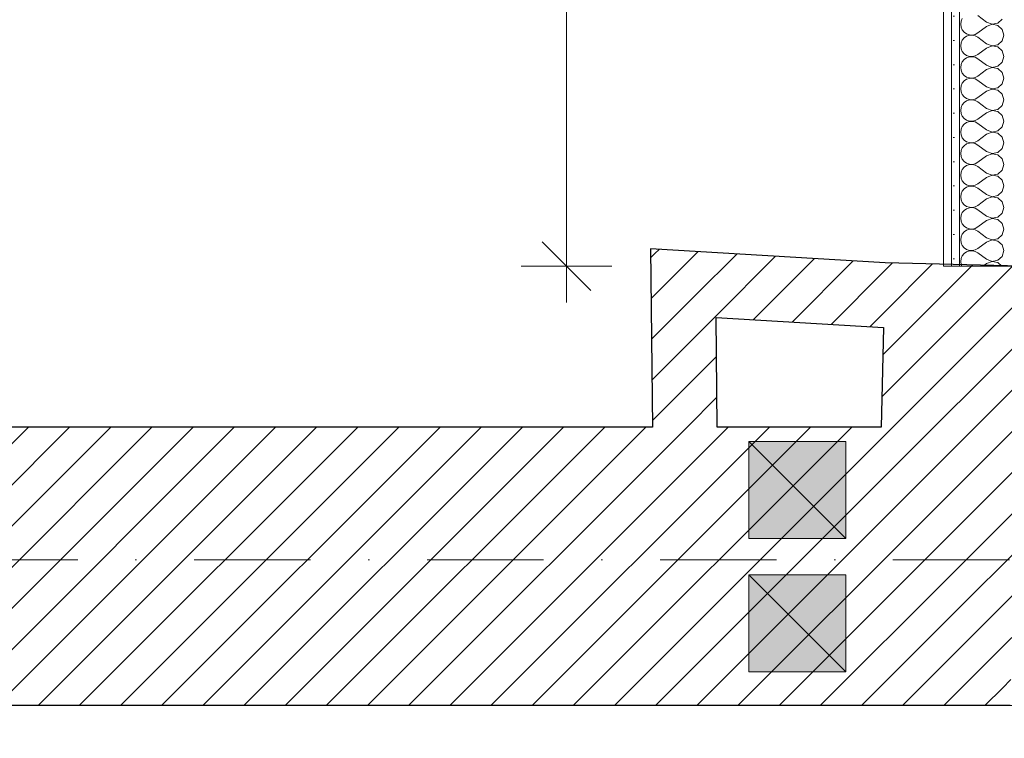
# Model space of a CAD drawing. Header units: millimetres. Extents: x 172139 to 266886, y 95607 to 138225.
# Tile 63 of 71: x 210768 to 212291, y 115096 to 116207. Entities that reach past the tile are written whole.
import ezdxf

# ---------------------------------------------------------------- set-up
doc = ezdxf.new("R2010")
doc.units = ezdxf.units.MM
doc.header["$MEASUREMENT"] = 0
doc.linetypes.add('Kropki i Kreski', pattern=[360, 180, -90, 0, -90])
doc.linetypes.add('Wipeout_Contour', pattern=[1000, 0, -1000])
for name, color, linetype in [('Konstrukcja - Siatki mod', 7, 'Continuous'), ('KR_INW', 7, 'Continuous'), ('PRZEBUDOWA_POSTAWIENIA_OPISY', 7, 'Continuous'), ('ROZBUDOWA_NOWE_DZIAŁOWE', 7, 'Continuous')]:
    doc.layers.add(name, color=color, linetype=linetype)
for name, color, linetype, lineweight, true_color in [('Konstrukcja - Siatki mod_Nr_pióra__48', 7, 'Continuous', 15, 0xa80f02), ('PRZEBUDOWA_POSTAWIENIA_OPISY_Nr_pióra__4', 7, 'Continuous', 13, 0x029e21), ('ROZBUDOWA_NOWE_DZIAŁOWE_Nr_pióra__24', 7, 'Continuous', 15, 0x029e21), ('ROZBUDOWA_NOWE_DZIAŁOWE_Nr_pióra__4', 7, 'Continuous', 13, 0x029e21), ('ROZBUDOWA_NOWE_DZIAŁOWE_Nr_pióra__67', 7, 'Continuous', 13, 0x6a6a6a)]:
    doc.layers.add(name, color=color, linetype=linetype, lineweight=lineweight, true_color=true_color)
for name, color, linetype, lineweight in [('KR_INW_Nr_pióra__101', 252, 'Continuous', 5), ('KR_INW_Nr_pióra__121', 255, 'Continuous', 0), ('KR_INW_Nr_pióra__27', 7, 'Continuous', 25), ('KR_INW_Nr_pióra__41', 7, 'Continuous', 15), ('PRZEBUDOWA_POSTAWIENIA_OPISY_Nr_pióra__1', 7, 'Continuous', 13), ('ROZBUDOWA_NOWE_DZIAŁOWE_Nr_pióra__47', 7, 'Continuous', 15), ('STREFA_NOWE_POM_Nr_pióra__121', 255, 'Continuous', 0)]:
    doc.layers.add(name, color=color, linetype=linetype, lineweight=lineweight)
doc.styles.add('GENERATED_STYLE_1', font='ARIALN.TTF')
doc.dimstyles.new('GENERATED_STYLE__3', dxfattribs={"dimtxt": 100, "dimasz": 71.25, "dimexe": 0.18, "dimexo": 0, "dimgap": 0.09, "dimtad": 1, "dimdec": 0, "dimlfac": 0.1, "dimzin": 0, "dimdsep": 46, "dimtxsty": 'GENERATED_STYLE_1', "dimblk": 'ARROWHEAD_6', "dimblk1": 'ARROWHEAD_6', "dimblk2": 'ARROWHEAD_6', "dimcen": 0.09, "dimclrd": 256, "dimclre": 256, "dimclrt": 256, "dimadec": 1, "dimazin": 0, "dimtfac": 1, "dimtdec": 4, "dimtmove": 2, "dimatfit": 3, "dimfxl": 0, "dimtolj": 1, "dimtzin": 0, "dimarcsym": 0})
doc.dimstyles.new('GENERATED_STYLE__4', dxfattribs={"dimtxt": 0.18, "dimasz": 91.2, "dimexe": 0.18, "dimexo": 0.0625, "dimgap": 0.09, "dimtad": 0, "dimtih": 1, "dimtoh": 1, "dimdec": 4, "dimzin": 0, "dimdsep": 46, "dimcen": 0.09, "dimadec": 0, "dimazin": 0, "dimtfac": 1, "dimtdec": 4, "dimtmove": 0, "dimatfit": 3, "dimldrblk": 'ARROWHEAD_5', "dimfxl": 0, "dimtolj": 1, "dimtzin": 0, "dimarcsym": 0})
pattern_1 = [(45, (0, 0), (-31.819804, 31.819804), [])]
pattern_2 = [(0, (0, 0), (0, 37.5), [0, -37.5])]

# ---------------------------------------------------------------- blocks, each defined once
blk = doc.blocks.new('Ściana_14', base_point=(212100.3, 115577.1))
at = {"layer": 'KR_INW_Nr_pióra__101', "linetype": 'Continuous'}
h = blk.add_hatch(dxfattribs=at)
h.set_pattern_fill('Cegła_licówka', color=256, style=0, pattern_type=2)
h.set_pattern_definition(pattern_1)
h.paths.add_polyline_path([(212299.9, 115147.1), (212316.5, 115826.1), (212106.6, 115831.2), (212100.3, 115577.1)])
at = {"layer": 'KR_INW_Nr_pióra__27', "linetype": 'Continuous', "flags": 128}
for points in [[(212316.5, 115826.1), (212106.6, 115831.2)], [(212310.6, 115586.8), (212316.5, 115826.1)], [(212104.1, 115731.2), (212100.3, 115577.1)]]:
    blk.add_lwpolyline(points, dxfattribs=at)
blk = doc.blocks.new('Ściana_30', base_point=(211743.7, 115852.7))
at = {"layer": 'KR_INW_Nr_pióra__101', "linetype": 'Continuous'}
h = blk.add_hatch(dxfattribs=at)
h.set_pattern_fill('Cegła_licówka', color=256, style=0, pattern_type=2)
h.set_pattern_definition(pattern_1)
h.paths.add_polyline_path([(211845, 115746.5), (212104.1, 115731.2), (212106.6, 115831.2), (211743.7, 115852.7)])
at = {"layer": 'KR_INW_Nr_pióra__27', "linetype": 'Continuous', "flags": 128}
for points in [[(212106.6, 115831.2), (211743.7, 115852.7)], [(211845, 115746.5), (212104.1, 115731.2)]]:
    blk.add_lwpolyline(points, dxfattribs=at)
blk = doc.blocks.new('Ściana_31', base_point=(211743.7, 115852.7))
at = {"layer": 'KR_INW_Nr_pióra__101', "linetype": 'Continuous'}
h = blk.add_hatch(dxfattribs=at)
h.set_pattern_fill('Cegła_licówka', color=256, style=0, pattern_type=2)
h.set_pattern_definition(pattern_1)
h.paths.add_polyline_path([(211743.7, 115852.7), (211746.9, 115577.1), (211846.9, 115577.1), (211845, 115746.5)])
at = {"layer": 'KR_INW_Nr_pióra__27', "linetype": 'Continuous', "flags": 128}
for points in [[(211743.7, 115852.7), (211746.9, 115577.1)], [(211846.9, 115577.1), (211845, 115746.5)]]:
    blk.add_lwpolyline(points, dxfattribs=at)
blk = doc.blocks.new('Ściana_127', base_point=(209976.4, 115577.1))
at = {"layer": 'KR_INW_Nr_pióra__101', "linetype": 'Continuous'}
h = blk.add_hatch(dxfattribs=at)
h.set_pattern_fill('Cegła_licówka', color=256, style=0, pattern_type=2)
h.set_pattern_definition(pattern_1)
h.paths.add_polyline_path([(209976.4, 115147.1), (212299.9, 115147.1), (212100.3, 115577.1), (209976.4, 115577.1)])
at = {"layer": 'KR_INW_Nr_pióra__27', "linetype": 'Continuous', "flags": 128}
for points in [[(211746.9, 115577.1), (209976.4, 115577.1)], [(212100.3, 115577.1), (211846.9, 115577.1)], [(209976.4, 115147.1), (212299.9, 115147.1)]]:
    blk.add_lwpolyline(points, dxfattribs=at)
blk = doc.blocks.new('*D535')
at = {"layer": 'PRZEBUDOWA_POSTAWIENIA_OPISY_Nr_pióra__4', "linetype": 'Continuous'}
for p, q in [((211576.3, 117959.4), (211651.3, 117884.4)), ((211684.1, 117921.9), (211543.5, 117921.9)), ((211613.8, 115826.1), (211613.8, 117921.9)), ((211576.3, 115863.6), (211651.3, 115788.6)), ((211684.1, 115826.1), (211543.5, 115826.1)), ((211613.8, 115769.8), (211613.8, 115826.1))]:
    blk.add_line(p, q, dxfattribs=at)
at = {"color": 254, "linetype": 'Wipeout_Contour', "lineweight": 0, "ltscale": 967482.439598}
blk.add_wipeout([(211782.3, 116843.7), (211782.3, 117078.6), (211639.4, 117078.6), (211639.4, 116843.7)], dxfattribs=at).dxf.layer = 'PRZEBUDOWA_POSTAWIENIA_OPISY'
at = {"layer": 'PRZEBUDOWA_POSTAWIENIA_OPISY_Nr_pióra__4', "insert": (211760.8, 116865.1), "char_height": 100, "attachment_point": 7, "rotation": 90, "style": 'GENERATED_STYLE_1'}
blk.add_mtext('\\A1;{\\fArial Narrow|b0|i0|c238|p34;210}', dxfattribs=at)
blk = doc.blocks.new('ARROWHEAD_6')
at = {"color": 0, "linetype": 'Continuous', "lineweight": 0}
for p, q in [((-0.5, -0.5), (0.5, 0.5)), ((0, 0), (-1, 0))]:
    blk.add_line(p, q, dxfattribs=at)
blk = doc.blocks.new('ARROWHEAD_5')
at = {"color": 0, "linetype": 'Continuous', "lineweight": 0}
blk.add_line((0, 0), (-1, 0), dxfattribs=at)
blk.add_solid([(-1, 0.2679), (0, 0), (-1, -0.2679), (-1, 0.2679)], dxfattribs=at)
blk = doc.blocks.new('*X561')
at = {"layer": 'ROZBUDOWA_NOWE_DZIAŁOWE_Nr_pióra__4', "linetype": 'Continuous'}
for p, q in [((212263.2, 116203.3), (212249.8, 116213.3)), ((212223.8, 116204.6), (212223.2, 116200)), ((212223.2, 116200), (212223.8, 116195.4)), ((212225.6, 116208.8), (212223.8, 116204.6)), ((212263.2, 116203.3), (212271.7, 116200.1)), ((212271.7, 116199.9), (212263.2, 116196.7)), ((212271.7, 116200.1), (212280.6, 116201.8)), ((212280.6, 116198.2), (212271.7, 116199.9)), ((212280.6, 116201.8), (212287.3, 116207.9)), ((212287.3, 116192.1), (212280.6, 116198.2)), ((212223.8, 116195.4), (212225.6, 116191.2)), ((212225.6, 116191.2), (212228.6, 116187.7)), ((212228.6, 116187.7), (212232.4, 116185.1)), ((212232.4, 116185.1), (212236.7, 116183.6)), ((212236.7, 116183), (212232.4, 116181.6)), ((212236.7, 116183.6), (212241.3, 116183.4)), ((212241.3, 116183.3), (212236.7, 116183)), ((212241.3, 116183.4), (212245.8, 116184.4)), ((212245.8, 116182.2), (212241.3, 116183.3)), ((212245.8, 116184.4), (212249.8, 116186.7)), ((212263.2, 116196.7), (212249.8, 116186.7)), ((212289.8, 116183.3), (212287.3, 116192.1)), ((212287.3, 116174.6), (212289.8, 116183.3)), ((212223.8, 116171.2), (212223.2, 116166.7)), ((212225.6, 116175.4), (212223.8, 116171.2)), ((212228.6, 116179), (212225.6, 116175.4)), ((212232.4, 116181.6), (212228.6, 116179)), ((212249.8, 116180), (212245.8, 116182.2)), ((212263.2, 116170), (212249.8, 116180)), ((212263.2, 116170), (212271.7, 116166.7)), ((212271.7, 116166.7), (212280.6, 116168.4)), ((212280.6, 116168.4), (212287.3, 116174.6)), ((212223.2, 116166.7), (212223.8, 116162.1)), ((212223.8, 116162.1), (212225.6, 116157.9)), ((212225.6, 116157.9), (212228.6, 116154.4)), ((212228.6, 116154.4), (212232.4, 116151.8)), ((212245.8, 116151.1), (212249.8, 116153.3)), ((212263.2, 116163.3), (212249.8, 116153.3)), ((212271.7, 116166.6), (212263.2, 116163.3)), ((212280.6, 116164.9), (212271.7, 116166.6)), ((212287.3, 116158.8), (212280.6, 116164.9)), ((212289.8, 116150), (212287.3, 116158.8)), ((212223.8, 116137.9), (212223.2, 116133.3)), ((212225.6, 116142.1), (212223.8, 116137.9)), ((212228.6, 116145.6), (212225.6, 116142.1)), ((212232.4, 116148.2), (212228.6, 116145.6)), ((212232.4, 116151.8), (212236.7, 116150.3)), ((212236.7, 116149.7), (212232.4, 116148.2)), ((212236.7, 116150.3), (212241.3, 116150.1)), ((212241.3, 116149.9), (212236.7, 116149.7)), ((212241.3, 116150.1), (212245.8, 116151.1)), ((212245.8, 116148.9), (212241.3, 116149.9)), ((212249.8, 116146.7), (212245.8, 116148.9)), ((212263.2, 116136.7), (212249.8, 116146.7)), ((212263.2, 116136.7), (212271.7, 116133.4)), ((212280.6, 116135.1), (212287.3, 116141.2)), ((212287.3, 116141.2), (212289.8, 116150)), ((212223.2, 116133.3), (212223.8, 116128.8)), ((212223.8, 116128.8), (212225.6, 116124.6)), ((212225.6, 116124.6), (212228.6, 116121)), ((212263.2, 116130), (212249.8, 116120)), ((212271.7, 116133.3), (212263.2, 116130)), ((212271.7, 116133.4), (212280.6, 116135.1)), ((212280.6, 116131.6), (212271.7, 116133.3)), ((212287.3, 116125.4), (212280.6, 116131.6)), ((212289.8, 116116.7), (212287.3, 116125.4)), ((212225.6, 116108.8), (212223.8, 116104.6)), ((212228.6, 116112.3), (212225.6, 116108.8)), ((212228.6, 116121), (212232.4, 116118.4)), ((212232.4, 116114.9), (212228.6, 116112.3)), ((212232.4, 116118.4), (212236.7, 116117)), ((212236.7, 116116.4), (212232.4, 116114.9)), ((212236.7, 116117), (212241.3, 116116.7)), ((212241.3, 116116.6), (212236.7, 116116.4)), ((212241.3, 116116.7), (212245.8, 116117.8)), ((212245.8, 116115.6), (212241.3, 116116.6)), ((212245.8, 116117.8), (212249.8, 116120)), ((212249.8, 116113.3), (212245.8, 116115.6)), ((212263.2, 116103.3), (212249.8, 116113.3)), ((212280.6, 116101.8), (212287.3, 116107.9)), ((212287.3, 116107.9), (212289.8, 116116.7)), ((212223.8, 116104.6), (212223.2, 116100)), ((212223.2, 116100), (212223.8, 116095.4)), ((212223.8, 116095.4), (212225.6, 116091.2)), ((212225.6, 116091.2), (212228.6, 116087.7)), ((212263.2, 116096.7), (212249.8, 116086.7)), ((212263.2, 116103.3), (212271.7, 116100.1)), ((212271.7, 116099.9), (212263.2, 116096.7)), ((212271.7, 116100.1), (212280.6, 116101.8)), ((212280.6, 116098.2), (212271.7, 116099.9)), ((212287.3, 116092.1), (212280.6, 116098.2)), ((212289.8, 116083.3), (212287.3, 116092.1)), ((212228.6, 116079), (212225.6, 116075.4)), ((212228.6, 116087.7), (212232.4, 116085.1)), ((212232.4, 116081.6), (212228.6, 116079)), ((212232.4, 116085.1), (212236.7, 116083.6)), ((212236.7, 116083), (212232.4, 116081.6)), ((212236.7, 116083.6), (212241.3, 116083.4)), ((212241.3, 116083.3), (212236.7, 116083)), ((212241.3, 116083.4), (212245.8, 116084.4)), ((212245.8, 116082.2), (212241.3, 116083.3)), ((212245.8, 116084.4), (212249.8, 116086.7)), ((212249.8, 116080), (212245.8, 116082.2)), ((212263.2, 116070), (212249.8, 116080)), ((212287.3, 116074.6), (212289.8, 116083.3)), ((212223.8, 116071.2), (212223.2, 116066.7)), ((212223.2, 116066.7), (212223.8, 116062.1)), ((212225.6, 116075.4), (212223.8, 116071.2)), ((212223.8, 116062.1), (212225.6, 116057.9)), ((212263.2, 116063.3), (212249.8, 116053.3)), ((212263.2, 116070), (212271.7, 116066.7)), ((212271.7, 116066.6), (212263.2, 116063.3)), ((212271.7, 116066.7), (212280.6, 116068.4)), ((212280.6, 116064.9), (212271.7, 116066.6)), ((212280.6, 116068.4), (212287.3, 116074.6)), ((212287.3, 116058.8), (212280.6, 116064.9)), ((212225.6, 116057.9), (212228.6, 116054.4)), ((212228.6, 116045.6), (212225.6, 116042.1)), ((212228.6, 116054.4), (212232.4, 116051.8)), ((212232.4, 116048.2), (212228.6, 116045.6)), ((212232.4, 116051.8), (212236.7, 116050.3)), ((212236.7, 116049.7), (212232.4, 116048.2)), ((212236.7, 116050.3), (212241.3, 116050.1)), ((212241.3, 116049.9), (212236.7, 116049.7)), ((212241.3, 116050.1), (212245.8, 116051.1)), ((212245.8, 116048.9), (212241.3, 116049.9)), ((212245.8, 116051.1), (212249.8, 116053.3)), ((212249.8, 116046.7), (212245.8, 116048.9)), ((212263.2, 116036.7), (212249.8, 116046.7)), ((212289.8, 116050), (212287.3, 116058.8)), ((212287.3, 116041.2), (212289.8, 116050)), ((212223.8, 116037.9), (212223.2, 116033.3)), ((212223.2, 116033.3), (212223.8, 116028.8)), ((212225.6, 116042.1), (212223.8, 116037.9)), ((212263.2, 116036.7), (212271.7, 116033.4)), ((212271.7, 116033.3), (212263.2, 116030)), ((212271.7, 116033.4), (212280.6, 116035.1)), ((212280.6, 116031.6), (212271.7, 116033.3)), ((212280.6, 116035.1), (212287.3, 116041.2)), ((212287.3, 116025.4), (212280.6, 116031.6)), ((212223.8, 116028.8), (212225.6, 116024.6)), ((212225.6, 116024.6), (212228.6, 116021)), ((212228.6, 116021), (212232.4, 116018.4)), ((212232.4, 116014.9), (212228.6, 116012.3)), ((212232.4, 116018.4), (212236.7, 116017)), ((212236.7, 116016.4), (212232.4, 116014.9)), ((212236.7, 116017), (212241.3, 116016.7)), ((212241.3, 116016.6), (212236.7, 116016.4)), ((212241.3, 116016.7), (212245.8, 116017.8)), ((212245.8, 116015.6), (212241.3, 116016.6)), ((212245.8, 116017.8), (212249.8, 116020)), ((212249.8, 116013.3), (212245.8, 116015.6)), ((212263.2, 116030), (212249.8, 116020)), ((212289.8, 116016.7), (212287.3, 116025.4)), ((212287.3, 116007.9), (212289.8, 116016.7)), ((212223.8, 116004.6), (212223.2, 116000)), ((212223.2, 116000), (212223.8, 115995.4)), ((212225.6, 116008.8), (212223.8, 116004.6)), ((212228.6, 116012.3), (212225.6, 116008.8)), ((212263.2, 116003.3), (212249.8, 116013.3)), ((212263.2, 116003.3), (212271.7, 116000.1)), ((212271.7, 115999.9), (212263.2, 115996.7)), ((212271.7, 116000.1), (212280.6, 116001.8)), ((212280.6, 115998.2), (212271.7, 115999.9)), ((212280.6, 116001.8), (212287.3, 116007.9)), ((212223.8, 115995.4), (212225.6, 115991.2)), ((212225.6, 115991.2), (212228.6, 115987.7)), ((212228.6, 115987.7), (212232.4, 115985.1)), ((212232.4, 115985.1), (212236.7, 115983.6)), ((212241.3, 115983.4), (212245.8, 115984.4)), ((212245.8, 115984.4), (212249.8, 115986.7)), ((212263.2, 115996.7), (212249.8, 115986.7)), ((212287.3, 115992.1), (212280.6, 115998.2)), ((212289.8, 115983.3), (212287.3, 115992.1)), ((212223.8, 115971.2), (212223.2, 115966.7)), ((212225.6, 115975.4), (212223.8, 115971.2)), ((212228.6, 115979), (212225.6, 115975.4)), ((212232.4, 115981.6), (212228.6, 115979)), ((212236.7, 115983), (212232.4, 115981.6)), ((212236.7, 115983.6), (212241.3, 115983.4)), ((212241.3, 115983.3), (212236.7, 115983)), ((212245.8, 115982.2), (212241.3, 115983.3)), ((212249.8, 115980), (212245.8, 115982.2)), ((212263.2, 115970), (212249.8, 115980)), ((212263.2, 115970), (212271.7, 115966.7)), ((212280.6, 115968.4), (212287.3, 115974.6)), ((212287.3, 115974.6), (212289.8, 115983.3)), ((212223.2, 115966.7), (212223.8, 115962.1)), ((212223.8, 115962.1), (212225.6, 115957.9)), ((212225.6, 115957.9), (212228.6, 115954.4)), ((212228.6, 115954.4), (212232.4, 115951.8)), ((212263.2, 115963.3), (212249.8, 115953.3)), ((212271.7, 115966.6), (212263.2, 115963.3)), ((212271.7, 115966.7), (212280.6, 115968.4)), ((212280.6, 115964.9), (212271.7, 115966.6)), ((212287.3, 115958.8), (212280.6, 115964.9)), ((212289.8, 115950), (212287.3, 115958.8)), ((212225.6, 115942.1), (212223.8, 115937.9)), ((212228.6, 115945.6), (212225.6, 115942.1)), ((212232.4, 115948.2), (212228.6, 115945.6)), ((212232.4, 115951.8), (212236.7, 115950.3)), ((212236.7, 115949.7), (212232.4, 115948.2)), ((212236.7, 115950.3), (212241.3, 115950.1)), ((212241.3, 115949.9), (212236.7, 115949.7)), ((212241.3, 115950.1), (212245.8, 115951.1)), ((212245.8, 115948.9), (212241.3, 115949.9)), ((212245.8, 115951.1), (212249.8, 115953.3)), ((212249.8, 115946.7), (212245.8, 115948.9)), ((212263.2, 115936.7), (212249.8, 115946.7)), ((212280.6, 115935.1), (212287.3, 115941.2)), ((212287.3, 115941.2), (212289.8, 115950)), ((212223.8, 115937.9), (212223.2, 115933.3)), ((212223.2, 115933.3), (212223.8, 115928.8)), ((212223.8, 115928.8), (212225.6, 115924.6)), ((212225.6, 115924.6), (212228.6, 115921)), ((212263.2, 115930), (212249.8, 115920)), ((212263.2, 115936.7), (212271.7, 115933.4)), ((212271.7, 115933.3), (212263.2, 115930)), ((212271.7, 115933.4), (212280.6, 115935.1)), ((212280.6, 115931.6), (212271.7, 115933.3)), ((212287.3, 115925.4), (212280.6, 115931.6)), ((212289.8, 115916.7), (212287.3, 115925.4)), ((212225.6, 115908.8), (212223.8, 115904.6)), ((212228.6, 115912.3), (212225.6, 115908.8)), ((212228.6, 115921), (212232.4, 115918.4)), ((212232.4, 115914.9), (212228.6, 115912.3)), ((212232.4, 115918.4), (212236.7, 115917)), ((212236.7, 115916.4), (212232.4, 115914.9)), ((212236.7, 115917), (212241.3, 115916.7)), ((212241.3, 115916.6), (212236.7, 115916.4)), ((212241.3, 115916.7), (212245.8, 115917.8)), ((212245.8, 115915.6), (212241.3, 115916.6)), ((212245.8, 115917.8), (212249.8, 115920)), ((212249.8, 115913.3), (212245.8, 115915.6)), ((212263.2, 115903.3), (212249.8, 115913.3)), ((212287.3, 115907.9), (212289.8, 115916.7)), ((212223.8, 115904.6), (212223.2, 115900)), ((212223.2, 115900), (212223.8, 115895.4)), ((212223.8, 115895.4), (212225.6, 115891.2)), ((212263.2, 115896.7), (212249.8, 115886.7)), ((212263.2, 115903.3), (212271.7, 115900.1)), ((212271.7, 115899.9), (212263.2, 115896.7)), ((212271.7, 115900.1), (212280.6, 115901.8)), ((212280.6, 115898.2), (212271.7, 115899.9)), ((212280.6, 115901.8), (212287.3, 115907.9)), ((212287.3, 115892.1), (212280.6, 115898.2)), ((212225.6, 115891.2), (212228.6, 115887.7)), ((212228.6, 115879), (212225.6, 115875.4)), ((212228.6, 115887.7), (212232.4, 115885.1)), ((212232.4, 115881.6), (212228.6, 115879)), ((212232.4, 115885.1), (212236.7, 115883.6)), ((212236.7, 115883), (212232.4, 115881.6)), ((212236.7, 115883.6), (212241.3, 115883.4)), ((212241.3, 115883.3), (212236.7, 115883)), ((212241.3, 115883.4), (212245.8, 115884.4)), ((212245.8, 115882.2), (212241.3, 115883.3)), ((212245.8, 115884.4), (212249.8, 115886.7)), ((212249.8, 115880), (212245.8, 115882.2)), ((212263.2, 115870), (212249.8, 115880)), ((212289.8, 115883.3), (212287.3, 115892.1)), ((212287.3, 115874.6), (212289.8, 115883.3)), ((212223.8, 115871.2), (212223.2, 115866.7)), ((212223.2, 115866.7), (212223.8, 115862.1)), ((212225.6, 115875.4), (212223.8, 115871.2)), ((212263.2, 115863.3), (212249.8, 115853.3)), ((212263.2, 115870), (212271.7, 115866.7)), ((212271.7, 115866.6), (212263.2, 115863.3)), ((212271.7, 115866.7), (212280.6, 115868.4)), ((212280.6, 115864.9), (212271.7, 115866.6)), ((212280.6, 115868.4), (212287.3, 115874.6)), ((212287.3, 115858.8), (212280.6, 115864.9)), ((212223.8, 115862.1), (212225.6, 115857.9)), ((212225.6, 115857.9), (212228.6, 115854.4)), ((212228.6, 115854.4), (212232.4, 115851.8)), ((212232.4, 115848.2), (212228.6, 115845.6)), ((212232.4, 115851.8), (212236.7, 115850.3)), ((212236.7, 115849.7), (212232.4, 115848.2)), ((212236.7, 115850.3), (212241.3, 115850.1)), ((212241.3, 115849.9), (212236.7, 115849.7)), ((212241.3, 115850.1), (212245.8, 115851.1)), ((212245.8, 115848.9), (212241.3, 115849.9)), ((212245.8, 115851.1), (212249.8, 115853.3)), ((212249.8, 115846.7), (212245.8, 115848.9)), ((212289.8, 115850), (212287.3, 115858.8)), ((212287.3, 115841.2), (212289.8, 115850)), ((212223.8, 115837.9), (212223.2, 115833.3)), ((212223.2, 115833.3), (212223.8, 115828.8)), ((212225.6, 115842.1), (212223.8, 115837.9)), ((212228.6, 115845.6), (212225.6, 115842.1)), ((212263.2, 115836.7), (212249.8, 115846.7)), ((212263.2, 115836.7), (212271.7, 115833.4)), ((212271.7, 115833.3), (212263.2, 115830)), ((212271.7, 115833.4), (212280.6, 115835.1)), ((212280.6, 115831.6), (212271.7, 115833.3)), ((212280.6, 115835.1), (212287.3, 115841.2)), ((212223.8, 115828.8), (212225, 115826.1)), ((212263.2, 115830), (212257.9, 115826.1)), ((212286.7, 115826.1), (212280.6, 115831.6))]:
    blk.add_line(p, q, dxfattribs=at)
blk = doc.blocks.new('Ściana_143', base_point=(212316.5, 115826.1))
at = {"layer": 'ROZBUDOWA_NOWE_DZIAŁOWE_Nr_pióra__24', "linetype": 'Continuous'}
h = blk.add_hatch(dxfattribs=at)
h.set_pattern_fill('Gips', color=256, style=0, pattern_type=2)
h.set_pattern_definition(pattern_2)
h.paths.add_polyline_path([(212196.5, 115826.1), (212209, 115826.1), (212209, 117921.9), (212196.5, 117921.9)])
h = blk.add_hatch(dxfattribs=at)
h.set_pattern_fill('Gips', color=256, style=0, pattern_type=2)
h.set_pattern_definition(pattern_2)
h.paths.add_polyline_path([(212209, 115826.1), (212221.5, 115826.1), (212221.5, 117921.9), (212209, 117921.9)])
at = {"layer": 'ROZBUDOWA_NOWE_DZIAŁOWE_Nr_pióra__47', "linetype": 'Continuous', "flags": 128}
for points in [[(212196.5, 117921.9), (212196.5, 115826.1)], [(212196.5, 115826.1), (212316.5, 115826.1)]]:
    blk.add_lwpolyline(points, dxfattribs=at)
at = {"layer": 'ROZBUDOWA_NOWE_DZIAŁOWE_Nr_pióra__67', "linetype": 'Continuous'}
for p, q in [((212209, 117921.9), (212209, 115826.1)), ((212221.5, 117111.8), (212221.5, 115826.1))]:
    blk.add_line(p, q, dxfattribs=at)
at = {"layer": 'ROZBUDOWA_NOWE_DZIAŁOWE'}
blk.add_blockref('*X561', (0, 0), dxfattribs=at)
blk = doc.blocks.new('Standardowy znacznik siatki_10')
at = {"layer": 'Konstrukcja - Siatki mod_Nr_pióra__48', "linetype": 'Kropki i Kreski'}
blk.add_line((1000, 0), (72912, 0), dxfattribs=at)

msp = doc.modelspace()

# ---------------------------------------------------------------- hatches: boundary and pattern name
at = {"layer": 'KR_INW_Nr_pióra__121', "linetype": 'Continuous', "lineweight": 13}
for points in [[(211895.6, 115554.8), (212045.6, 115554.8), (212045.6, 115404.8), (211895.6, 115404.8)], [(211895.6, 115348.8), (212045.6, 115348.8), (212045.6, 115198.8), (211895.6, 115198.8)]]:
    msp.add_hatch(color=9, dxfattribs=at).paths.add_polyline_path(points)

# ---------------------------------------------------------------- linework, layer by layer
at = {"layer": 'KR_INW_Nr_pióra__41', "linetype": 'Continuous'}
for p, q in [((211895.6, 115554.8), (212045.6, 115404.8)), ((211895.6, 115348.8), (212045.6, 115198.8))]:
    msp.add_line(p, q, dxfattribs=at)
at = {"layer": 'KR_INW_Nr_pióra__41', "linetype": 'Continuous', "flags": 128}
for points in [[(211895.6, 115554.8), (212045.6, 115554.8), (212045.6, 115404.8), (211895.6, 115404.8)], [(211895.6, 115348.8), (212045.6, 115348.8), (212045.6, 115198.8), (211895.6, 115198.8)]]:
    msp.add_lwpolyline(points, close=True, dxfattribs=at)
at = {"layer": 'STREFA_NOWE_POM_Nr_pióra__121', "linetype": 'Continuous', "flags": 128}
for points in [[(207849, 121145.6), (207797.8, 116236.5), (208691.7, 116252), (208697.2, 115577.1), (209091.2, 115577.1), (209976.4, 115577.1), (211746.9, 115577.1), (211743.7, 115852.7), (212106.6, 115831.2), (212196.5, 115829), (212196.5, 121145.6), (209091.2, 121145.6), (208837, 121145.6)], [(214351, 115146.8), (214176.7, 115146.8), (212299.9, 115146.8), (212299.9, 115147.1), (209976.4, 115147.1), (209095, 115147.1), (209110.2, 113397.6), (209438.1, 113397.6), (210318.1, 113397.6), (215750.3, 113397.6), (215750.3, 115146.8), (215056.7, 115146.8)]]:
    msp.add_lwpolyline(points, close=True, dxfattribs=at)

# ---------------------------------------------------------------- block references
at = {"layer": 'Konstrukcja - Siatki mod', "color": 8, "linetype": 'Continuous', "lineweight": 13, "zscale": 1000}
msp.add_blockref('Standardowy znacznik siatki_10', (177989.3, 115372.2), dxfattribs=at)
at = {"layer": 'KR_INW'}
for name, p in [('Ściana_30', (211743.7, 115852.7)), ('Ściana_31', (211743.7, 115852.7)), ('Ściana_14', (212100.3, 115577.1)), ('Ściana_127', (209976.4, 115577.1))]:
    msp.add_blockref(name, p, dxfattribs=at)

# ---------------------------------------------------------------- leaders
at = {"layer": 'PRZEBUDOWA_POSTAWIENIA_OPISY_Nr_pióra__1', "linetype": 'Continuous', "annotation_type": 0, "has_hookline": 1, "hookline_direction": 0, "text_width": 2455.3}
msp.add_leader([(209976.4, 115147.1), (210297.2, 114626.4), (210833.1, 114626.4)], dimstyle='GENERATED_STYLE__4', dxfattribs=at)

# ---------------------------------------------------------------- next in the draw order: dimensions: what is measured, and where the dimension line sits
at = {"layer": 'PRZEBUDOWA_POSTAWIENIA_OPISY', "color": 104, "linetype": 'Continuous', "lineweight": 13, "true_color": 0x029e21}
dim = msp.add_linear_dim(base=(211613.8, 117921.9), p1=(212196.5, 115826.1), p2=(212196.5, 117921.9), angle=90, dimstyle='GENERATED_STYLE__3', dxfattribs=at)
dim.commit()
dim.dimension.update_dxf_attribs({"geometry": '*D535', "text_midpoint": (211710.8, 116979), "dimtype": 160, "text_rotation": 90})

# ---------------------------------------------------------------- next in the draw order: block references
at = {"layer": 'ROZBUDOWA_NOWE_DZIAŁOWE'}
msp.add_blockref('Ściana_143', (212316.5, 115826.1), dxfattribs=at)

doc.saveas('drawing.dxf')
